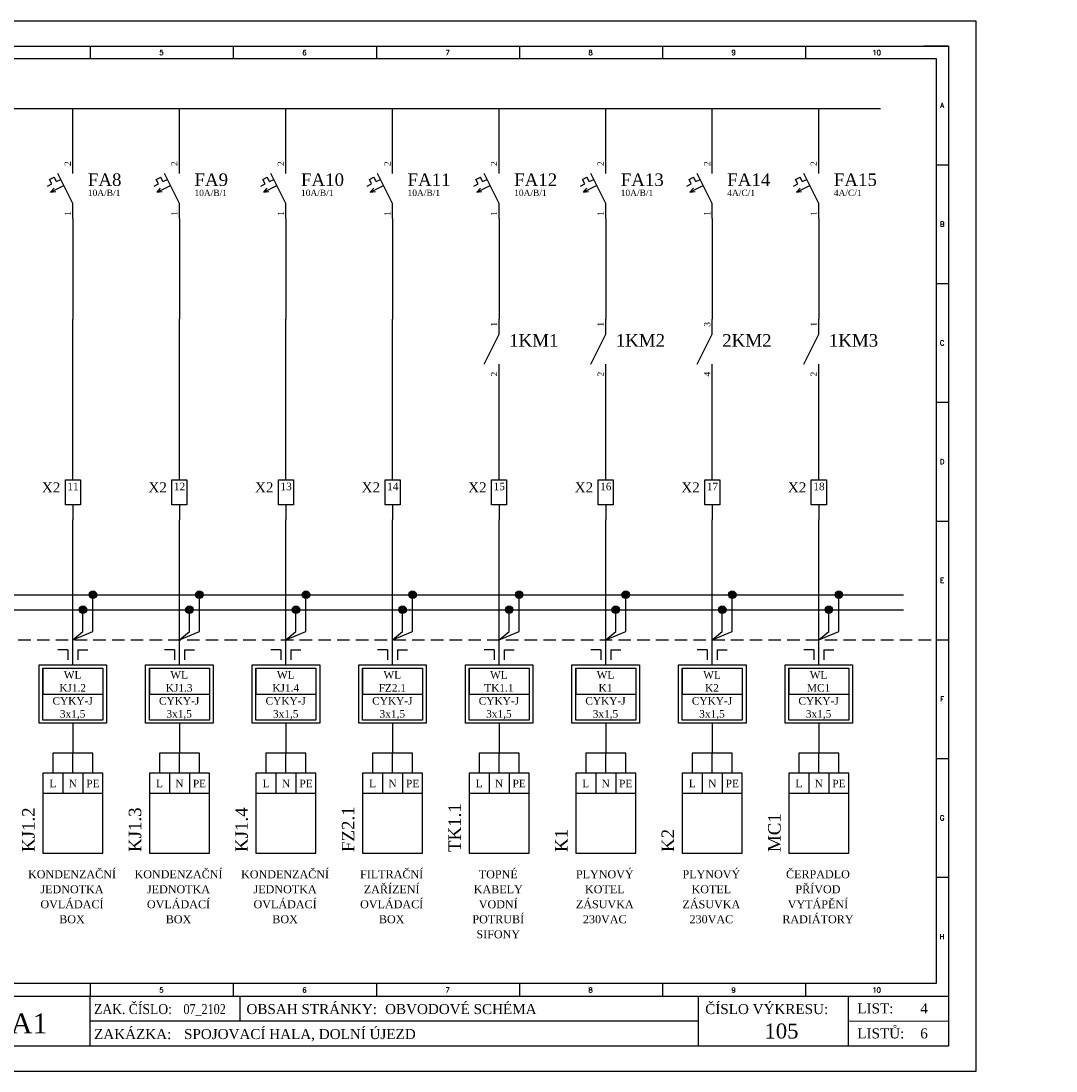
# Model space of a CAD drawing. Extents: x -1940 to 6437, y -1186 to -1165.
# Tile 7 of 10: x -1827 to -1806, y -1186 to -1165. Entities that reach past the tile are written whole.
import ezdxf
from ezdxf.enums import TextEntityAlignment as Align

# ---------------------------------------------------------------- set-up
doc = ezdxf.new("R2010")
doc.units = 0
doc.header["$MEASUREMENT"] = 0
doc.linetypes.add('ČÁRKOVANÁ', pattern=[0.75, 0.5, -0.25])
doc.linetypes.add('ČÁRKOVANÁ2', pattern=[0.375, 0.25, -0.125])
for name, color, linetype in [('Kabeláž (vodiče)', 7, 'CONTINUOUS'), ('Přístroje MaR', 1, 'CONTINUOUS'), ('Výkres', 4, 'CONTINUOUS'), ('Výzbroj', 1, 'CONTINUOUS')]:
    doc.layers.add(name, color=color, linetype=linetype)
doc.layers.add('Výkres netisk', color=7, linetype='CONTINUOUS', plot=False)
doc.styles.add('Romans', font='romans.shx')
doc.styles.get("Standard").update_dxf_attribs({"font": 'times.ttf'})

msp = doc.modelspace()

# ---------------------------------------------------------------- hatches: boundary and pattern name
at = {"layer": 'Kabeláž (vodiče)'}
for points in [[(-1825.635, -1176.387, 1), (-1825.785, -1176.387, 1)], [(-1823.505, -1176.387, 1), (-1823.655, -1176.387, 1)], [(-1821.374, -1176.387, 1), (-1821.524, -1176.387, 1)], [(-1819.243, -1176.387, 1), (-1819.393, -1176.387, 1)], [(-1817.112, -1176.387, 1), (-1817.262, -1176.387, 1)], [(-1814.981, -1176.387, 1), (-1815.131, -1176.387, 1)], [(-1812.851, -1176.387, 1), (-1813.001, -1176.387, 1)], [(-1810.72, -1176.387, 1), (-1810.87, -1176.387, 1)], [(-1825.835, -1176.687, 1), (-1825.985, -1176.687, 1)], [(-1823.705, -1176.687, 1), (-1823.855, -1176.687, 1)], [(-1821.574, -1176.687, 1), (-1821.724, -1176.687, 1)], [(-1819.443, -1176.687, 1), (-1819.593, -1176.687, 1)], [(-1817.312, -1176.687, 1), (-1817.462, -1176.687, 1)], [(-1815.181, -1176.687, 1), (-1815.331, -1176.687, 1)], [(-1813.051, -1176.687, 1), (-1813.201, -1176.687, 1)], [(-1810.92, -1176.687, 1), (-1811.07, -1176.687, 1)]]:
    msp.add_hatch(color=256, dxfattribs=at).paths.add_polyline_path(points)

# ---------------------------------------------------------------- linework, layer by layer
for p, q in [((-1836.452, -1166.662, 41.346), (-1809.962, -1166.662, 41.346)), ((-1826.11, -1167.662, 41.346), (-1826.11, -1166.662, 41.346)), ((-1823.98, -1167.662, 41.346), (-1823.98, -1166.662, 41.346)), ((-1821.849, -1167.662, 41.346), (-1821.849, -1166.662, 41.346)), ((-1819.718, -1167.662, 41.346), (-1819.718, -1166.662, 41.346)), ((-1817.587, -1167.662, 41.346), (-1817.587, -1166.662, 41.346)), ((-1815.456, -1167.662, 41.346), (-1815.456, -1166.662, 41.346)), ((-1813.326, -1167.662, 41.346), (-1813.326, -1166.662, 41.346)), ((-1811.195, -1167.662, 41.346), (-1811.195, -1166.662, 41.346)), ((-1826.11, -1168.862, 41.346), (-1826.11, -1170.876, 41.346)), ((-1823.98, -1168.862, 41.346), (-1823.98, -1170.876, 41.346)), ((-1821.849, -1168.862, 41.346), (-1821.849, -1170.876, 41.346)), ((-1819.718, -1168.862, 41.346), (-1819.718, -1170.876, 41.346)), ((-1817.587, -1168.862, 41.346), (-1817.587, -1170.876, 41.346)), ((-1815.456, -1168.862, 41.346), (-1815.456, -1170.876, 41.346)), ((-1813.326, -1168.862, 41.346), (-1813.326, -1170.876, 41.346)), ((-1811.195, -1168.862, 41.346), (-1811.195, -1170.876, 41.346)), ((-1826.11, -1174.087, 41.346), (-1826.11, -1170.876, 41.346)), ((-1823.98, -1174.087, 41.346), (-1823.98, -1170.876, 41.346)), ((-1821.849, -1174.087, 41.346), (-1821.849, -1170.876, 41.346)), ((-1819.718, -1174.087, 41.346), (-1819.718, -1170.876, 41.346)), ((-1817.587, -1174.087, 41.346), (-1817.587, -1172.076, 41.346)), ((-1815.456, -1174.087, 41.346), (-1815.456, -1172.076, 41.346)), ((-1813.326, -1174.087, 41.346), (-1813.326, -1172.076, 41.346)), ((-1811.195, -1174.087, 41.346), (-1811.195, -1172.076, 41.346)), ((-1826.11, -1174.587, 41.346), (-1826.11, -1174.887, 41.346)), ((-1823.98, -1174.587, 41.346), (-1823.98, -1174.887, 41.346)), ((-1821.849, -1174.587, 41.346), (-1821.849, -1174.887, 41.346)), ((-1819.718, -1174.587, 41.346), (-1819.718, -1174.887, 41.346)), ((-1817.587, -1174.587, 41.346), (-1817.587, -1174.887, 41.346)), ((-1815.456, -1174.587, 41.346), (-1815.456, -1174.887, 41.346)), ((-1813.326, -1174.587, 41.346), (-1813.326, -1174.887, 41.346)), ((-1811.195, -1174.587, 41.346), (-1811.195, -1174.887, 41.346)), ((-1826.11, -1177.787, 41.346), (-1826.11, -1174.887, 41.346)), ((-1823.98, -1177.787, 41.346), (-1823.98, -1174.887, 41.346)), ((-1821.849, -1177.787, 41.346), (-1821.849, -1174.887, 41.346)), ((-1819.718, -1177.787, 41.346), (-1819.718, -1174.887, 41.346)), ((-1817.587, -1177.787, 41.346), (-1817.587, -1174.887, 41.346)), ((-1815.456, -1177.787, 41.346), (-1815.456, -1174.887, 41.346)), ((-1813.326, -1177.787, 41.346), (-1813.326, -1174.887, 41.346)), ((-1811.195, -1177.787, 41.346), (-1811.195, -1174.887, 41.346)), ((-1836.502, -1176.387, 41.346), (-1809.502, -1176.387, 41.346)), ((-1825.71, -1177.119, 41.346), (-1825.71, -1176.387, 67.128)), ((-1823.58, -1177.119, 41.346), (-1823.58, -1176.387, 67.128)), ((-1821.449, -1177.119, 41.346), (-1821.449, -1176.387, 67.128)), ((-1819.318, -1177.119, 41.346), (-1819.318, -1176.387, 67.128)), ((-1817.187, -1177.119, 41.346), (-1817.187, -1176.387, 67.128)), ((-1815.056, -1177.119, 41.346), (-1815.056, -1176.387, 67.128)), ((-1812.926, -1177.119, 41.346), (-1812.926, -1176.387, 67.128)), ((-1810.795, -1177.119, 41.346), (-1810.795, -1176.387, 67.128)), ((-1836.502, -1176.687, 41.346), (-1809.502, -1176.687, 41.346)), ((-1825.91, -1177.119, 41.346), (-1825.91, -1176.687, 41.346)), ((-1823.78, -1177.119, 41.346), (-1823.78, -1176.687, 41.346)), ((-1821.649, -1177.119, 41.346), (-1821.649, -1176.687, 41.346)), ((-1819.518, -1177.119, 41.346), (-1819.518, -1176.687, 41.346)), ((-1817.387, -1177.119, 41.346), (-1817.387, -1176.687, 41.346)), ((-1815.256, -1177.119, 41.346), (-1815.256, -1176.687, 41.346)), ((-1813.126, -1177.119, 41.346), (-1813.126, -1176.687, 41.346)), ((-1810.995, -1177.119, 41.346), (-1810.995, -1176.687, 41.346)), ((-1826.11, -1177.287, 41.346), (-1825.91, -1177.119, 41.346)), ((-1826.11, -1177.287, 41.346), (-1825.71, -1177.119, 41.346)), ((-1823.98, -1177.287, 41.346), (-1823.78, -1177.119, 41.346)), ((-1823.98, -1177.287, 41.346), (-1823.58, -1177.119, 41.346)), ((-1821.849, -1177.287, 41.346), (-1821.649, -1177.119, 41.346)), ((-1821.849, -1177.287, 41.346), (-1821.449, -1177.119, 41.346)), ((-1819.718, -1177.287, 41.346), (-1819.518, -1177.119, 41.346)), ((-1819.718, -1177.287, 41.346), (-1819.318, -1177.119, 41.346)), ((-1817.587, -1177.287, 41.346), (-1817.387, -1177.119, 41.346)), ((-1817.587, -1177.287, 41.346), (-1817.187, -1177.119, 41.346)), ((-1815.456, -1177.287, 41.346), (-1815.256, -1177.119, 41.346)), ((-1815.456, -1177.287, 41.346), (-1815.056, -1177.119, 41.346)), ((-1813.326, -1177.287, 41.346), (-1813.126, -1177.119, 41.346)), ((-1813.326, -1177.287, 41.346), (-1812.926, -1177.119, 41.346)), ((-1811.195, -1177.287, 41.346), (-1810.995, -1177.119, 41.346)), ((-1811.195, -1177.287, 41.346), (-1810.795, -1177.119, 41.346)), ((-1826.21, -1177.486, 41.346), (-1826.41, -1177.486, 41.346)), ((-1826.21, -1177.486, 41.346), (-1826.21, -1177.686, 41.346)), ((-1826.01, -1177.486, 41.346), (-1826.01, -1177.686, 41.346)), ((-1826.01, -1177.486, 41.346), (-1825.81, -1177.486, 41.346)), ((-1824.08, -1177.486, 41.346), (-1824.28, -1177.486, 41.346)), ((-1824.08, -1177.486, 41.346), (-1824.08, -1177.686, 41.346)), ((-1823.88, -1177.486, 41.346), (-1823.88, -1177.686, 41.346)), ((-1823.88, -1177.486, 41.346), (-1823.68, -1177.486, 41.346)), ((-1821.949, -1177.486, 41.346), (-1822.149, -1177.486, 41.346)), ((-1821.949, -1177.486, 41.346), (-1821.949, -1177.686, 41.346)), ((-1821.749, -1177.486, 41.346), (-1821.749, -1177.686, 41.346)), ((-1821.749, -1177.486, 41.346), (-1821.549, -1177.486, 41.346)), ((-1819.818, -1177.486, 41.346), (-1820.018, -1177.486, 41.346)), ((-1819.818, -1177.486, 41.346), (-1819.818, -1177.686, 41.346)), ((-1819.618, -1177.486, 41.346), (-1819.618, -1177.686, 41.346)), ((-1819.618, -1177.486, 41.346), (-1819.418, -1177.486, 41.346)), ((-1817.687, -1177.486, 41.346), (-1817.887, -1177.486, 41.346)), ((-1817.687, -1177.486, 41.346), (-1817.687, -1177.686, 41.346)), ((-1817.487, -1177.486, 41.346), (-1817.487, -1177.686, 41.346)), ((-1817.487, -1177.486, 41.346), (-1817.287, -1177.486, 41.346)), ((-1815.556, -1177.486, 41.346), (-1815.756, -1177.486, 41.346)), ((-1815.556, -1177.486, 41.346), (-1815.556, -1177.686, 41.346)), ((-1815.356, -1177.486, 41.346), (-1815.356, -1177.686, 41.346)), ((-1815.356, -1177.486, 41.346), (-1815.156, -1177.486, 41.346)), ((-1813.426, -1177.486, 41.346), (-1813.626, -1177.486, 41.346)), ((-1813.426, -1177.486, 41.346), (-1813.426, -1177.686, 41.346)), ((-1813.226, -1177.486, 41.346), (-1813.226, -1177.686, 41.346)), ((-1813.226, -1177.486, 41.346), (-1813.026, -1177.486, 41.346)), ((-1811.295, -1177.486, 41.346), (-1811.495, -1177.486, 41.346)), ((-1811.295, -1177.486, 41.346), (-1811.295, -1177.686, 41.346)), ((-1811.095, -1177.486, 41.346), (-1811.095, -1177.686, 41.346)), ((-1811.095, -1177.486, 41.346), (-1810.895, -1177.486, 41.346)), ((-1826.71, -1177.852, 41.346), (-1826.71, -1178.372, 41.346)), ((-1824.58, -1177.852, 41.346), (-1824.58, -1178.372, 41.346)), ((-1822.449, -1177.852, 41.346), (-1822.449, -1178.372, 41.346)), ((-1820.318, -1177.852, 41.346), (-1820.318, -1178.372, 41.346)), ((-1818.187, -1177.852, 41.346), (-1818.187, -1178.372, 41.346)), ((-1816.056, -1177.852, 41.346), (-1816.056, -1178.372, 41.346)), ((-1813.926, -1177.852, 41.346), (-1813.926, -1178.372, 41.346)), ((-1811.795, -1177.852, 41.346), (-1811.795, -1178.372, 41.346)), ((-1826.71, -1178.372, 41.346), (-1825.51, -1178.372, 41.346)), ((-1824.58, -1178.372, 41.346), (-1823.38, -1178.372, 41.346)), ((-1822.449, -1178.372, 41.346), (-1821.249, -1178.372, 41.346)), ((-1820.318, -1178.372, 41.346), (-1819.118, -1178.372, 41.346)), ((-1818.187, -1178.372, 41.346), (-1816.987, -1178.372, 41.346)), ((-1816.056, -1178.372, 41.346), (-1814.856, -1178.372, 41.346)), ((-1813.926, -1178.372, 41.346), (-1812.726, -1178.372, 41.346)), ((-1811.795, -1178.372, 41.346), (-1810.595, -1178.372, 41.346)), ((-1826.11, -1178.957, 41.346), (-1826.11, -1179.557, 41.346)), ((-1823.98, -1178.957, 41.346), (-1823.98, -1179.557, 41.346)), ((-1821.849, -1178.957, 41.346), (-1821.849, -1179.557, 41.346)), ((-1819.718, -1178.957, 41.346), (-1819.718, -1179.557, 41.346)), ((-1817.587, -1178.957, 41.346), (-1817.587, -1179.557, 41.346)), ((-1815.456, -1178.957, 41.346), (-1815.456, -1179.557, 41.346)), ((-1813.326, -1178.957, 41.346), (-1813.326, -1179.557, 41.346)), ((-1811.195, -1178.957, 41.346), (-1811.195, -1179.557, 41.346)), ((-1825.71, -1179.557, 41.346), (-1826.51, -1179.557, 41.346)), ((-1826.51, -1179.557, 41.346), (-1826.51, -1179.957, 41.346)), ((-1826.11, -1179.957, 41.346), (-1826.11, -1179.557, 41.346)), ((-1825.71, -1179.957, 41.346), (-1825.71, -1179.557, 41.346)), ((-1823.58, -1179.557, 41.346), (-1824.38, -1179.557, 41.346)), ((-1824.38, -1179.557, 41.346), (-1824.38, -1179.957, 41.346)), ((-1823.98, -1179.957, 41.346), (-1823.98, -1179.557, 41.346)), ((-1823.58, -1179.957, 41.346), (-1823.58, -1179.557, 41.346)), ((-1821.449, -1179.557, 41.346), (-1822.249, -1179.557, 41.346)), ((-1822.249, -1179.557, 41.346), (-1822.249, -1179.957, 41.346)), ((-1821.849, -1179.957, 41.346), (-1821.849, -1179.557, 41.346)), ((-1821.449, -1179.957, 41.346), (-1821.449, -1179.557, 41.346)), ((-1819.318, -1179.557, 41.346), (-1820.118, -1179.557, 41.346)), ((-1820.118, -1179.557, 41.346), (-1820.118, -1179.957, 41.346)), ((-1819.718, -1179.957, 41.346), (-1819.718, -1179.557, 41.346)), ((-1819.318, -1179.957, 41.346), (-1819.318, -1179.557, 41.346)), ((-1817.187, -1179.557, 41.346), (-1817.987, -1179.557, 41.346)), ((-1817.987, -1179.557, 41.346), (-1817.987, -1179.957, 41.346)), ((-1817.587, -1179.957, 41.346), (-1817.587, -1179.557, 41.346)), ((-1817.187, -1179.957, 41.346), (-1817.187, -1179.557, 41.346)), ((-1815.056, -1179.557, 41.346), (-1815.856, -1179.557, 41.346)), ((-1815.856, -1179.557, 41.346), (-1815.856, -1179.957, 41.346)), ((-1815.456, -1179.957, 41.346), (-1815.456, -1179.557, 41.346)), ((-1815.056, -1179.957, 41.346), (-1815.056, -1179.557, 41.346)), ((-1812.926, -1179.557, 41.346), (-1813.726, -1179.557, 41.346)), ((-1813.726, -1179.557, 41.346), (-1813.726, -1179.957, 41.346)), ((-1813.326, -1179.957, 41.346), (-1813.326, -1179.557, 41.346)), ((-1812.926, -1179.957, 41.346), (-1812.926, -1179.557, 41.346)), ((-1810.795, -1179.557, 41.346), (-1811.595, -1179.557, 41.346)), ((-1811.595, -1179.557, 41.346), (-1811.595, -1179.957, 41.346)), ((-1811.195, -1179.957, 41.346), (-1811.195, -1179.557, 41.346)), ((-1810.795, -1179.957, 41.346), (-1810.795, -1179.557, 41.346))]:
    msp.add_line(p, q, dxfattribs=at)
at = {"layer": 'Kabeláž (vodiče)', "elevation": 41.346}
for points in [[(-1825.435, -1178.957), (-1826.785, -1178.957), (-1826.785, -1177.787), (-1825.435, -1177.787)], [(-1825.51, -1178.892), (-1826.71, -1178.892), (-1826.71, -1177.852), (-1825.51, -1177.852)], [(-1823.305, -1178.957), (-1824.655, -1178.957), (-1824.655, -1177.787), (-1823.305, -1177.787)], [(-1823.38, -1178.892), (-1824.58, -1178.892), (-1824.58, -1177.852), (-1823.38, -1177.852)], [(-1821.174, -1178.957), (-1822.524, -1178.957), (-1822.524, -1177.787), (-1821.174, -1177.787)], [(-1821.249, -1178.892), (-1822.449, -1178.892), (-1822.449, -1177.852), (-1821.249, -1177.852)], [(-1819.043, -1178.957), (-1820.393, -1178.957), (-1820.393, -1177.787), (-1819.043, -1177.787)], [(-1819.118, -1178.892), (-1820.318, -1178.892), (-1820.318, -1177.852), (-1819.118, -1177.852)], [(-1816.912, -1178.957), (-1818.262, -1178.957), (-1818.262, -1177.787), (-1816.912, -1177.787)], [(-1816.987, -1178.892), (-1818.187, -1178.892), (-1818.187, -1177.852), (-1816.987, -1177.852)], [(-1814.781, -1178.957), (-1816.131, -1178.957), (-1816.131, -1177.787), (-1814.781, -1177.787)], [(-1814.856, -1178.892), (-1816.056, -1178.892), (-1816.056, -1177.852), (-1814.856, -1177.852)], [(-1812.651, -1178.957), (-1814.001, -1178.957), (-1814.001, -1177.787), (-1812.651, -1177.787)], [(-1812.726, -1178.892), (-1813.926, -1178.892), (-1813.926, -1177.852), (-1812.726, -1177.852)], [(-1810.52, -1178.957), (-1811.87, -1178.957), (-1811.87, -1177.787), (-1810.52, -1177.787)], [(-1810.595, -1178.892), (-1811.795, -1178.892), (-1811.795, -1177.852), (-1810.595, -1177.852)]]:
    msp.add_lwpolyline(points, close=True, dxfattribs=at)
at = {"layer": 'Kabeláž (vodiče)'}
for centre in [(-1825.71, -1176.387, 67.128), (-1823.58, -1176.387, 67.128), (-1821.449, -1176.387, 67.128), (-1819.318, -1176.387, 67.128), (-1817.187, -1176.387, 67.128), (-1815.056, -1176.387, 67.128), (-1812.926, -1176.387, 67.128), (-1810.795, -1176.387, 67.128), (-1825.91, -1176.687, 41.346), (-1823.78, -1176.687, 41.346), (-1821.649, -1176.687, 41.346), (-1819.518, -1176.687, 41.346), (-1817.387, -1176.687, 41.346), (-1815.256, -1176.687, 41.346), (-1813.126, -1176.687, 41.346), (-1810.995, -1176.687, 41.346)]:
    msp.add_circle(centre, 0.075, dxfattribs=at)
at = {"layer": 'Přístroje MaR'}
for p, q in [((-1826.31, -1179.957, 41.346), (-1826.31, -1180.357, 41.346)), ((-1825.91, -1179.957, 41.346), (-1825.91, -1180.357, 41.346)), ((-1824.18, -1179.957, 41.346), (-1824.18, -1180.357, 41.346)), ((-1823.78, -1179.957, 41.346), (-1823.78, -1180.357, 41.346)), ((-1822.049, -1179.957, 41.346), (-1822.049, -1180.357, 41.346)), ((-1821.649, -1179.957, 41.346), (-1821.649, -1180.357, 41.346)), ((-1819.918, -1179.957, 41.346), (-1819.918, -1180.357, 41.346)), ((-1819.518, -1179.957, 41.346), (-1819.518, -1180.357, 41.346)), ((-1817.787, -1179.957, 41.346), (-1817.787, -1180.357, 41.346)), ((-1817.387, -1179.957, 41.346), (-1817.387, -1180.357, 41.346)), ((-1815.656, -1179.957, 41.346), (-1815.656, -1180.357, 41.346)), ((-1815.256, -1179.957, 41.346), (-1815.256, -1180.357, 41.346)), ((-1813.526, -1179.957, 41.346), (-1813.526, -1180.357, 41.346)), ((-1813.126, -1179.957, 41.346), (-1813.126, -1180.357, 41.346)), ((-1811.395, -1179.957, 41.346), (-1811.395, -1180.357, 41.346)), ((-1810.995, -1179.957, 41.346), (-1810.995, -1180.357, 41.346)), ((-1826.71, -1180.357, 41.346), (-1825.51, -1180.357, 41.346)), ((-1826.71, -1180.357, 41.346), (-1826.31, -1180.357, 41.346)), ((-1824.58, -1180.357, 41.346), (-1823.38, -1180.357, 41.346)), ((-1824.58, -1180.357, 41.346), (-1824.18, -1180.357, 41.346)), ((-1822.449, -1180.357, 41.346), (-1821.249, -1180.357, 41.346)), ((-1822.449, -1180.357, 41.346), (-1822.049, -1180.357, 41.346)), ((-1820.318, -1180.357, 41.346), (-1819.118, -1180.357, 41.346)), ((-1820.318, -1180.357, 41.346), (-1819.918, -1180.357, 41.346)), ((-1818.187, -1180.357, 41.346), (-1816.987, -1180.357, 41.346)), ((-1818.187, -1180.357, 41.346), (-1817.787, -1180.357, 41.346)), ((-1816.056, -1180.357, 41.346), (-1814.856, -1180.357, 41.346)), ((-1816.056, -1180.357, 41.346), (-1815.656, -1180.357, 41.346)), ((-1813.926, -1180.357, 41.346), (-1812.726, -1180.357, 41.346)), ((-1813.926, -1180.357, 41.346), (-1813.526, -1180.357, 41.346)), ((-1811.795, -1180.357, 41.346), (-1810.595, -1180.357, 41.346)), ((-1811.795, -1180.357, 41.346), (-1811.395, -1180.357, 41.346))]:
    msp.add_line(p, q, dxfattribs=at)
at = {"layer": 'Přístroje MaR', "elevation": 41.346}
for points in [[(-1826.71, -1181.557), (-1825.51, -1181.557), (-1825.51, -1179.957), (-1826.71, -1179.957)], [(-1824.58, -1181.557), (-1823.38, -1181.557), (-1823.38, -1179.957), (-1824.58, -1179.957)], [(-1822.449, -1181.557), (-1821.249, -1181.557), (-1821.249, -1179.957), (-1822.449, -1179.957)], [(-1820.318, -1181.557), (-1819.118, -1181.557), (-1819.118, -1179.957), (-1820.318, -1179.957)], [(-1818.187, -1181.557), (-1816.987, -1181.557), (-1816.987, -1179.957), (-1818.187, -1179.957)], [(-1816.056, -1181.557), (-1814.856, -1181.557), (-1814.856, -1179.957), (-1816.056, -1179.957)], [(-1813.926, -1181.557), (-1812.726, -1181.557), (-1812.726, -1179.957), (-1813.926, -1179.957)], [(-1811.795, -1181.557), (-1810.595, -1181.557), (-1810.595, -1179.957), (-1811.795, -1179.957)]]:
    msp.add_lwpolyline(points, close=True, dxfattribs=at)
at = {"layer": 'Výkres'}
for p, q in [((-1825.762, -1165.412, 41.346), (-1825.762, -1165.662, 41.346)), ((-1822.902, -1165.412, 41.346), (-1822.902, -1165.662, 41.346)), ((-1820.042, -1165.412, 41.346), (-1820.042, -1165.662, 41.346)), ((-1817.182, -1165.412, 41.346), (-1817.182, -1165.662, 41.346)), ((-1814.322, -1165.412, 41.346), (-1814.322, -1165.662, 41.346)), ((-1811.462, -1165.412, 41.346), (-1811.462, -1165.662, 41.346)), ((-1808.602, -1165.412, 41.346), (-1809.102, -1165.412, 41.346)), ((-1836.952, -1165.662, 41.346), (-1808.852, -1165.662, 41.346)), ((-1808.852, -1165.662, 41.346), (-1808.852, -1184.162, 41.346)), ((-1808.852, -1167.787, 41.346), (-1808.602, -1167.787, 41.346)), ((-1808.852, -1170.162, 41.346), (-1808.602, -1170.162, 41.346)), ((-1808.852, -1172.537, 41.346), (-1808.602, -1172.537, 41.346)), ((-1808.852, -1174.912, 41.346), (-1808.602, -1174.912, 41.346)), ((-1808.852, -1177.287, 41.346), (-1808.602, -1177.287, 41.346)), ((-1808.852, -1179.662, 41.346), (-1808.602, -1179.662, 41.346)), ((-1808.852, -1179.662, 41.346), (-1808.602, -1179.662, 41.346)), ((-1808.852, -1182.037, 41.346), (-1808.602, -1182.037, 41.346)), ((-1808.852, -1184.162, 41.346), (-1836.952, -1184.162, 41.346)), ((-1825.762, -1184.162, 41.346), (-1825.762, -1184.412, 41.346)), ((-1822.902, -1184.162, 41.346), (-1822.902, -1184.412, 41.346)), ((-1820.042, -1184.162, 41.346), (-1820.042, -1184.412, 41.346)), ((-1817.182, -1184.162, 41.346), (-1817.182, -1184.412, 41.346)), ((-1814.322, -1184.162, 41.346), (-1814.322, -1184.412, 41.346)), ((-1811.462, -1184.162, 41.346), (-1811.462, -1184.412, 41.346)), ((-1837.202, -1184.412, 41.346), (-1808.602, -1184.412, 41.346)), ((-1825.762, -1185.412, 41.346), (-1825.762, -1184.412, 41.346)), ((-1822.762, -1184.912, 41.346), (-1822.762, -1184.412, 41.346)), ((-1813.602, -1185.412, 41.346), (-1813.602, -1184.412, 41.346)), ((-1810.602, -1185.412, 41.346), (-1810.602, -1184.412, 41.346)), ((-1813.602, -1184.912, 41.346), (-1825.762, -1184.912, 41.346)), ((-1810.602, -1184.912, 41.346), (-1808.602, -1184.91, 41.346))]:
    msp.add_line(p, q, dxfattribs=at)
at = {"layer": 'Výkres', "color": 6, "linetype": 'ČÁRKOVANÁ2'}
msp.add_line((-1836.952, -1177.287, 41.346), (-1808.852, -1177.287, 41.346), dxfattribs=at)
at = {"layer": 'Výkres', "elevation": 41.346}
msp.add_lwpolyline([(-1808.602, -1185.412), (-1837.202, -1185.412), (-1837.202, -1165.412), (-1808.602, -1165.412), (-1808.602, -1185.412)], close=True, dxfattribs=at)
at = {"layer": 'Výkres netisk', "color": 7, "elevation": 41.346}
msp.add_lwpolyline([(-1837.752, -1185.912), (-1808.052, -1185.912), (-1808.052, -1164.912), (-1837.752, -1164.912)], close=True, dxfattribs=at)
at = {"layer": 'Výzbroj'}
for p, q in [((-1826.11, -1167.962, 41.346), (-1826.11, -1167.662, 41.346)), ((-1823.98, -1167.962, 41.346), (-1823.98, -1167.662, 41.346)), ((-1821.849, -1167.962, 41.346), (-1821.849, -1167.662, 41.346)), ((-1819.718, -1167.962, 41.346), (-1819.718, -1167.662, 41.346)), ((-1817.587, -1167.962, 41.346), (-1817.587, -1167.662, 41.346)), ((-1815.456, -1167.962, 41.346), (-1815.456, -1167.662, 41.346)), ((-1813.326, -1167.962, 41.346), (-1813.326, -1167.662, 41.346)), ((-1811.195, -1167.962, 41.346), (-1811.195, -1167.662, 41.346)), ((-1826.11, -1168.562, 41.346), (-1826.41, -1167.962, 41.346)), ((-1823.98, -1168.562, 41.346), (-1824.28, -1167.962, 41.346)), ((-1821.849, -1168.562, 41.346), (-1822.149, -1167.962, 41.346)), ((-1819.718, -1168.562, 41.346), (-1820.018, -1167.962, 41.346)), ((-1817.587, -1168.562, 41.346), (-1817.887, -1167.962, 41.346)), ((-1815.456, -1168.562, 41.346), (-1815.756, -1167.962, 41.346)), ((-1813.326, -1168.562, 41.346), (-1813.626, -1167.962, 41.346)), ((-1811.195, -1168.562, 41.346), (-1811.495, -1167.962, 41.346)), ((-1826.615, -1168.213, 41.346), (-1826.53, -1168.17, 41.346)), ((-1826.575, -1168.081, 41.346), (-1826.485, -1168.036, 41.346)), ((-1826.53, -1168.17, 41.346), (-1826.575, -1168.081, 41.346)), ((-1826.556, -1168.332, 41.346), (-1826.292, -1168.199, 41.346)), ((-1826.556, -1168.332, 41.346), (-1826.292, -1168.199, 41.346)), ((-1826.44, -1168.125, 41.346), (-1826.485, -1168.036, 41.346)), ((-1826.44, -1168.125, 41.346), (-1826.351, -1168.081, 41.346)), ((-1824.485, -1168.213, 41.346), (-1824.399, -1168.17, 41.346)), ((-1824.444, -1168.081, 41.346), (-1824.354, -1168.036, 41.346)), ((-1824.399, -1168.17, 41.346), (-1824.444, -1168.081, 41.346)), ((-1824.425, -1168.332, 41.346), (-1824.161, -1168.199, 41.346)), ((-1824.425, -1168.332, 41.346), (-1824.161, -1168.199, 41.346)), ((-1824.31, -1168.125, 41.346), (-1824.354, -1168.036, 41.346)), ((-1824.31, -1168.125, 41.346), (-1824.22, -1168.081, 41.346)), ((-1822.354, -1168.213, 41.346), (-1822.268, -1168.17, 41.346)), ((-1822.313, -1168.081, 41.346), (-1822.224, -1168.036, 41.346)), ((-1822.268, -1168.17, 41.346), (-1822.313, -1168.081, 41.346)), ((-1822.294, -1168.332, 41.346), (-1822.03, -1168.199, 41.346)), ((-1822.294, -1168.332, 41.346), (-1822.03, -1168.199, 41.346)), ((-1822.179, -1168.125, 41.346), (-1822.224, -1168.036, 41.346)), ((-1822.179, -1168.125, 41.346), (-1822.089, -1168.081, 41.346)), ((-1820.223, -1168.213, 41.346), (-1820.137, -1168.17, 41.346)), ((-1820.182, -1168.081, 41.346), (-1820.093, -1168.036, 41.346)), ((-1820.137, -1168.17, 41.346), (-1820.182, -1168.081, 41.346)), ((-1820.164, -1168.332, 41.346), (-1819.899, -1168.199, 41.346)), ((-1820.164, -1168.332, 41.346), (-1819.899, -1168.199, 41.346)), ((-1820.048, -1168.125, 41.346), (-1820.093, -1168.036, 41.346)), ((-1820.048, -1168.125, 41.346), (-1819.959, -1168.081, 41.346)), ((-1818.092, -1168.213, 41.346), (-1818.007, -1168.17, 41.346)), ((-1818.051, -1168.081, 41.346), (-1817.962, -1168.036, 41.346)), ((-1818.007, -1168.17, 41.346), (-1818.051, -1168.081, 41.346)), ((-1818.033, -1168.332, 41.346), (-1817.768, -1168.199, 41.346)), ((-1818.033, -1168.332, 41.346), (-1817.768, -1168.199, 41.346)), ((-1817.917, -1168.125, 41.346), (-1817.962, -1168.036, 41.346)), ((-1817.917, -1168.125, 41.346), (-1817.828, -1168.081, 41.346)), ((-1815.961, -1168.213, 41.346), (-1815.876, -1168.17, 41.346)), ((-1815.921, -1168.081, 41.346), (-1815.831, -1168.036, 41.346)), ((-1815.876, -1168.17, 41.346), (-1815.921, -1168.081, 41.346)), ((-1815.902, -1168.332, 41.346), (-1815.638, -1168.199, 41.346)), ((-1815.902, -1168.332, 41.346), (-1815.638, -1168.199, 41.346)), ((-1815.786, -1168.125, 41.346), (-1815.831, -1168.036, 41.346)), ((-1815.786, -1168.125, 41.346), (-1815.697, -1168.081, 41.346)), ((-1813.831, -1168.213, 41.346), (-1813.745, -1168.17, 41.346)), ((-1813.79, -1168.081, 41.346), (-1813.7, -1168.036, 41.346)), ((-1813.745, -1168.17, 41.346), (-1813.79, -1168.081, 41.346)), ((-1813.771, -1168.332, 41.346), (-1813.507, -1168.199, 41.346)), ((-1813.771, -1168.332, 41.346), (-1813.507, -1168.199, 41.346)), ((-1813.656, -1168.125, 41.346), (-1813.7, -1168.036, 41.346)), ((-1813.656, -1168.125, 41.346), (-1813.566, -1168.081, 41.346)), ((-1811.7, -1168.213, 41.346), (-1811.614, -1168.17, 41.346)), ((-1811.659, -1168.081, 41.346), (-1811.57, -1168.036, 41.346)), ((-1811.614, -1168.17, 41.346), (-1811.659, -1168.081, 41.346)), ((-1811.641, -1168.332, 41.346), (-1811.376, -1168.199, 41.346)), ((-1811.641, -1168.332, 41.346), (-1811.376, -1168.199, 41.346)), ((-1811.525, -1168.125, 41.346), (-1811.57, -1168.036, 41.346)), ((-1811.525, -1168.125, 41.346), (-1811.435, -1168.081, 41.346)), ((-1826.11, -1168.862, 41.346), (-1826.11, -1168.562, 41.346)), ((-1823.98, -1168.862, 41.346), (-1823.98, -1168.562, 41.346)), ((-1821.849, -1168.862, 41.346), (-1821.849, -1168.562, 41.346)), ((-1819.718, -1168.862, 41.346), (-1819.718, -1168.562, 41.346)), ((-1817.587, -1168.862, 41.346), (-1817.587, -1168.562, 41.346)), ((-1815.456, -1168.862, 41.346), (-1815.456, -1168.562, 41.346)), ((-1813.326, -1168.862, 41.346), (-1813.326, -1168.562, 41.346)), ((-1811.195, -1168.862, 41.346), (-1811.195, -1168.562, 41.346)), ((-1817.587, -1171.176, 41.346), (-1817.587, -1170.876, 41.346)), ((-1815.456, -1171.176, 41.346), (-1815.456, -1170.876, 41.346)), ((-1813.326, -1171.176, 41.346), (-1813.326, -1170.876, 41.346)), ((-1811.195, -1171.176, 41.346), (-1811.195, -1170.876, 41.346)), ((-1817.887, -1171.776, 41.346), (-1817.587, -1171.176, 41.346)), ((-1815.756, -1171.776, 41.346), (-1815.456, -1171.176, 41.346)), ((-1813.626, -1171.776, 41.346), (-1813.326, -1171.176, 41.346)), ((-1811.495, -1171.776, 41.346), (-1811.195, -1171.176, 41.346)), ((-1817.587, -1172.076, 41.346), (-1817.587, -1171.776, 41.346)), ((-1815.456, -1172.076, 41.346), (-1815.456, -1171.776, 41.346)), ((-1813.326, -1172.076, 41.346), (-1813.326, -1171.776, 41.346)), ((-1811.195, -1172.076, 41.346), (-1811.195, -1171.776, 41.346)), ((-1825.96, -1174.087, 41.346), (-1825.96, -1174.587, 41.346)), ((-1823.83, -1174.087, 41.346), (-1823.83, -1174.587, 41.346)), ((-1821.699, -1174.087, 41.346), (-1821.699, -1174.587, 41.346)), ((-1819.568, -1174.087, 41.346), (-1819.568, -1174.587, 41.346)), ((-1817.437, -1174.087, 41.346), (-1817.437, -1174.587, 41.346)), ((-1817.437, -1174.087, 41.346), (-1817.437, -1174.587, 41.346)), ((-1815.306, -1174.087, 41.346), (-1815.306, -1174.587, 41.346)), ((-1813.176, -1174.087, 41.346), (-1813.176, -1174.587, 41.346)), ((-1811.045, -1174.087, 41.346), (-1811.045, -1174.587, 41.346))]:
    msp.add_line(p, q, dxfattribs=at)
at = {"layer": 'Výzbroj', "linetype": 'ČÁRKOVANÁ'}
for p, q in [((-1826.556, -1168.332, 41.346), (-1826.486, -1168.257, 41.346)), ((-1826.556, -1168.332, 41.346), (-1826.454, -1168.32, 41.346)), ((-1824.425, -1168.332, 41.346), (-1824.355, -1168.257, 41.346)), ((-1824.425, -1168.332, 41.346), (-1824.324, -1168.32, 41.346)), ((-1822.294, -1168.332, 41.346), (-1822.224, -1168.257, 41.346)), ((-1822.294, -1168.332, 41.346), (-1822.193, -1168.32, 41.346)), ((-1820.164, -1168.332, 41.346), (-1820.093, -1168.257, 41.346)), ((-1820.164, -1168.332, 41.346), (-1820.062, -1168.32, 41.346)), ((-1818.033, -1168.332, 41.346), (-1817.962, -1168.257, 41.346)), ((-1818.033, -1168.332, 41.346), (-1817.931, -1168.32, 41.346)), ((-1815.902, -1168.332, 41.346), (-1815.832, -1168.257, 41.346)), ((-1815.902, -1168.332, 41.346), (-1815.8, -1168.32, 41.346)), ((-1813.771, -1168.332, 41.346), (-1813.701, -1168.257, 41.346)), ((-1813.771, -1168.332, 41.346), (-1813.67, -1168.32, 41.346)), ((-1811.641, -1168.332, 41.346), (-1811.57, -1168.257, 41.346)), ((-1811.641, -1168.332, 41.346), (-1811.539, -1168.32, 41.346))]:
    msp.add_line(p, q, dxfattribs=at)
at = {"layer": 'Výzbroj', "elevation": 41.346}
for points in [[(-1825.96, -1174.587), (-1826.26, -1174.587), (-1826.26, -1174.087), (-1825.96, -1174.087)], [(-1823.83, -1174.587), (-1824.13, -1174.587), (-1824.13, -1174.087), (-1823.83, -1174.087)], [(-1821.699, -1174.587), (-1821.999, -1174.587), (-1821.999, -1174.087), (-1821.699, -1174.087)], [(-1819.568, -1174.587), (-1819.868, -1174.587), (-1819.868, -1174.087), (-1819.568, -1174.087)], [(-1817.437, -1174.587), (-1817.737, -1174.587), (-1817.737, -1174.087), (-1817.437, -1174.087)], [(-1817.437, -1174.587), (-1817.737, -1174.587), (-1817.737, -1174.087), (-1817.437, -1174.087)], [(-1815.306, -1174.587), (-1815.606, -1174.587), (-1815.606, -1174.087), (-1815.306, -1174.087)], [(-1813.176, -1174.587), (-1813.476, -1174.587), (-1813.476, -1174.087), (-1813.176, -1174.087)], [(-1811.045, -1174.587), (-1811.345, -1174.587), (-1811.345, -1174.087), (-1811.045, -1174.087)]]:
    msp.add_lwpolyline(points, close=True, dxfattribs=at)

# ---------------------------------------------------------------- texts
at = {"layer": 'Kabeláž (vodiče)', "color": 7, "ltscale": 0.4}
for s, p in [('WL', (-1826.115, -1178.064, 41.646)), ('WL', (-1823.985, -1178.064, 41.646)), ('WL', (-1821.854, -1178.064, 41.646)), ('WL', (-1819.723, -1178.064, 41.646)), ('WL', (-1817.592, -1178.064, 41.646)), ('WL', (-1815.461, -1178.064, 41.646)), ('WL', (-1813.331, -1178.064, 41.646)), ('WL', (-1811.2, -1178.064, 41.646)), ('KJ1.2', (-1826.115, -1178.324, 41.646)), ('KJ1.3', (-1823.985, -1178.324, 41.646)), ('KJ1.4', (-1821.854, -1178.324, 41.646)), ('FZ2.1', (-1819.723, -1178.324, 41.646)), ('TK1.1', (-1817.592, -1178.324, 41.646)), ('K1', (-1815.461, -1178.324, 41.646)), ('K2', (-1813.331, -1178.324, 41.646)), ('MC1', (-1811.2, -1178.324, 41.646)), ('CYKY-J', (-1826.115, -1178.584, 41.646)), ('CYKY-J', (-1823.985, -1178.584, 41.646)), ('CYKY-J', (-1821.854, -1178.584, 41.646)), ('CYKY-J', (-1819.723, -1178.584, 41.646)), ('CYKY-J', (-1817.592, -1178.584, 41.646)), ('CYKY-J', (-1815.461, -1178.584, 41.646)), ('CYKY-J', (-1813.331, -1178.584, 41.646)), ('CYKY-J', (-1811.2, -1178.584, 41.646)), ('3x1,5', (-1826.115, -1178.844, 41.646)), ('3x1,5', (-1823.985, -1178.844, 41.646)), ('3x1,5', (-1821.854, -1178.844, 41.646)), ('3x1,5', (-1819.723, -1178.844, 41.646)), ('3x1,5', (-1817.592, -1178.844, 41.646)), ('3x1,5', (-1815.461, -1178.844, 41.646)), ('3x1,5', (-1813.331, -1178.844, 41.646)), ('3x1,5', (-1811.2, -1178.844, 41.646))]:
    msp.add_text(s, height=0.15, dxfattribs=at).set_placement(p, align=Align.CENTER)
at = {"layer": 'Přístroje MaR', "color": 7, "ltscale": 0.3}
for s, height, p in [('L', 0.15, (-1826.51, -1180.237, 43.283)), ('N', 0.15, (-1826.11, -1180.237, 43.283)), ('PE', 0.15, (-1825.71, -1180.237, 43.283)), ('L', 0.15, (-1824.379, -1180.237, 43.283)), ('N', 0.15, (-1823.979, -1180.237, 43.283)), ('PE', 0.15, (-1823.579, -1180.237, 43.283)), ('L', 0.15, (-1822.248, -1180.237, 43.283)), ('N', 0.15, (-1821.848, -1180.237, 43.283)), ('PE', 0.15, (-1821.448, -1180.237, 43.283)), ('L', 0.15, (-1820.117, -1180.237, 43.283)), ('N', 0.15, (-1819.717, -1180.237, 43.283)), ('PE', 0.15, (-1819.317, -1180.237, 43.283)), ('L', 0.15, (-1817.987, -1180.237, 43.283)), ('N', 0.15, (-1817.587, -1180.237, 43.283)), ('PE', 0.15, (-1817.187, -1180.237, 43.283)), ('L', 0.15, (-1815.856, -1180.237, 43.283)), ('N', 0.15, (-1815.456, -1180.237, 43.283)), ('PE', 0.15, (-1815.056, -1180.237, 43.283)), ('L', 0.15, (-1813.725, -1180.237, 43.283)), ('N', 0.15, (-1813.325, -1180.237, 43.283)), ('PE', 0.15, (-1812.925, -1180.237, 43.283)), ('L', 0.15, (-1811.594, -1180.237, 43.283)), ('N', 0.15, (-1811.194, -1180.237, 43.283)), ('PE', 0.15, (-1810.794, -1180.237, 43.283)), ('KONDENZAČNÍ', 0.16, (-1826.128, -1182.057, 40.254)), ('KONDENZAČNÍ', 0.16, (-1823.998, -1182.057, 40.254)), ('KONDENZAČNÍ', 0.16, (-1821.867, -1182.057, 40.254)), ('FILTRAČNÍ', 0.16, (-1819.736, -1182.057, 40.254)), ('TOPNÉ', 0.16, (-1817.605, -1182.057, 40.254)), ('PLYNOVÝ', 0.16, (-1815.475, -1182.057, 40.254)), ('PLYNOVÝ', 0.16, (-1813.344, -1182.057, 40.254)), ('ČERPADLO', 0.16, (-1811.213, -1182.057, 40.254)), ('JEDNOTKA', 0.16, (-1826.128, -1182.357, 40.254)), ('JEDNOTKA', 0.16, (-1823.998, -1182.357, 40.254)), ('JEDNOTKA', 0.16, (-1821.867, -1182.357, 40.254)), ('ZAŘÍZENÍ', 0.16, (-1819.736, -1182.357, 40.254)), ('KABELY', 0.16, (-1817.605, -1182.357, 40.254)), ('KOTEL', 0.16, (-1815.475, -1182.357, 40.254)), ('KOTEL', 0.16, (-1813.344, -1182.357, 40.254)), ('PŘÍVOD', 0.16, (-1811.213, -1182.357, 40.254)), ('OVLÁDACÍ', 0.16, (-1826.128, -1182.657, 40.254)), ('OVLÁDACÍ', 0.16, (-1823.998, -1182.657, 40.254)), ('OVLÁDACÍ', 0.16, (-1821.867, -1182.657, 40.254)), ('OVLÁDACÍ', 0.16, (-1819.736, -1182.657, 40.254)), ('VODNÍ', 0.16, (-1817.605, -1182.657, 40.254)), ('ZÁSUVKA', 0.16, (-1815.475, -1182.657, 40.254)), ('ZÁSUVKA', 0.16, (-1813.344, -1182.657, 40.254)), ('VYTÁPĚNÍ', 0.16, (-1811.213, -1182.657, 40.254)), ('BOX', 0.16, (-1826.128, -1182.957, 40.254)), ('BOX', 0.16, (-1823.998, -1182.957, 40.254)), ('BOX', 0.16, (-1821.867, -1182.957, 40.254)), ('BOX', 0.16, (-1819.736, -1182.957, 40.254)), ('POTRUBÍ', 0.16, (-1817.605, -1182.957, 40.254)), ('230VAC', 0.16, (-1815.475, -1182.957, 40.254)), ('230VAC', 0.16, (-1813.344, -1182.957, 40.254)), ('RADIÁTORY', 0.16, (-1811.213, -1182.957, 40.254)), ('SIFONY', 0.16, (-1817.605, -1183.257, 40.254))]:
    msp.add_text(s, height=height, dxfattribs=at).set_placement(p, align=Align.CENTER)
for s, p in [('KJ1.2', (-1826.874, -1181.532, 40.254)), ('KJ1.3', (-1824.744, -1181.532, 40.254)), ('KJ1.4', (-1822.613, -1181.532, 40.254)), ('FZ2.1', (-1820.482, -1181.532, 40.254)), ('TK1.1', (-1818.351, -1181.532, 40.254)), ('MC1', (-1811.959, -1181.532, 40.254)), ('K1', (-1816.22, -1181.532, 40.254)), ('K2', (-1814.09, -1181.532, 40.254))]:
    msp.add_text(s, height=0.25, rotation=90, dxfattribs=at).set_placement(p)
at = {"layer": 'Výkres', "style": 'Romans'}
for s, p in [('5', (-1824.339, -1165.593, 41.346)), ('6', (-1821.479, -1165.593, 41.346)), ('7', (-1818.619, -1165.593, 41.346)), ('8', (-1815.759, -1165.593, 41.346)), ('9', (-1812.899, -1165.593, 41.346)), ('10', (-1810.039, -1165.593, 41.346)), ('A', (-1808.729, -1166.65, 41.346)), ('B', (-1808.729, -1169.025, 41.346)), ('C', (-1808.729, -1171.4, 41.346)), ('D', (-1808.729, -1173.775, 41.346)), ('E', (-1808.729, -1176.15, 41.346)), ('F', (-1808.729, -1178.525, 41.346)), ('G', (-1808.729, -1180.9, 41.346)), ('H', (-1808.729, -1183.275, 41.346)), ('5', (-1824.339, -1184.343, 41.346)), ('6', (-1821.479, -1184.343, 41.346)), ('7', (-1818.619, -1184.343, 41.346)), ('8', (-1815.759, -1184.343, 41.346)), ('9', (-1812.899, -1184.343, 41.346)), ('10', (-1810.039, -1184.343, 41.346))]:
    msp.add_text(s, height=0.1, dxfattribs=at).set_placement(p, align=Align.CENTER)
at = {"layer": 'Výkres'}
for s, width, p in [('ZAK. ČÍSLO:', 0.9, (-1825.686, -1184.773, 41.346)), ('07_2102', 0.8, (-1823.899, -1184.773, 41.346))]:
    msp.add_text(s, height=0.2, dxfattribs=dict(at, width=width)).set_placement(p)
for s, p in [('OBSAH STRÁNKY: ', (-1822.639, -1184.773, 41.346)), ('OBVODOVÉ SCHÉMA', (-1819.868, -1184.773, 41.346)), ('ČÍSLO VÝKRESU:', (-1813.467, -1184.773, 41.346)), ('LIST:', (-1810.426, -1184.76, 41.346)), ('ZAKÁZKA:', (-1825.686, -1185.273, 41.346)), ('SPOJOVACÍ HALA, DOLNÍ ÚJEZD', (-1823.887, -1185.273, 41.346)), ('LISTŮ:', (-1810.426, -1185.26, 41.346))]:
    msp.add_text(s, height=0.2, dxfattribs=at).set_placement(p)
for s, height, p in [('4', 0.2, (-1809.092, -1184.76, 41.346)), ('RA1', 0.4, (-1827.186, -1185.161, 41.346)), ('105', 0.3, (-1811.942, -1185.262, 41.346)), ('6', 0.2, (-1809.092, -1185.26, 41.346))]:
    msp.add_text(s, height=height, dxfattribs=at).set_placement(p, align=Align.CENTER)
at = {"layer": 'Výzbroj', "color": 8, "ltscale": 0.3}
for s, p in [('2', (-1826.15, -1167.812, 40.254)), ('2', (-1824.019, -1167.812, 40.254)), ('2', (-1821.889, -1167.812, 40.254)), ('2', (-1819.758, -1167.812, 40.254)), ('2', (-1817.627, -1167.812, 40.254)), ('2', (-1815.496, -1167.812, 40.254)), ('2', (-1813.366, -1167.812, 40.254)), ('2', (-1811.235, -1167.812, 40.254)), ('1', (-1817.627, -1171.026, 40.254)), ('1', (-1815.496, -1171.026, 40.254)), ('3', (-1813.366, -1171.026, 40.254)), ('1', (-1811.235, -1171.026, 40.254))]:
    msp.add_text(s, height=0.125, rotation=90, dxfattribs=at).set_placement(p)
at = {"layer": 'Výzbroj', "color": 7, "ltscale": 0.3}
for s, height, p in [('FA8', 0.25, (-1825.81, -1168.211, 40.254)), ('FA9', 0.25, (-1823.679, -1168.211, 40.254)), ('FA10', 0.25, (-1821.549, -1168.211, 40.254)), ('FA11', 0.25, (-1819.418, -1168.211, 40.254)), ('FA12', 0.25, (-1817.287, -1168.211, 40.254)), ('FA13', 0.25, (-1815.156, -1168.211, 40.254)), ('FA14', 0.25, (-1813.026, -1168.211, 40.254)), ('FA15', 0.25, (-1810.895, -1168.211, 40.254)), ('10A/B/1', 0.125, (-1825.81, -1168.411, 40.254)), ('10A/B/1', 0.125, (-1823.679, -1168.411, 40.254)), ('10A/B/1', 0.125, (-1821.549, -1168.411, 40.254)), ('10A/B/1', 0.125, (-1819.418, -1168.411, 40.254)), ('10A/B/1', 0.125, (-1817.287, -1168.411, 40.254)), ('10A/B/1', 0.125, (-1815.156, -1168.411, 40.254)), ('4A/C/1', 0.125, (-1813.026, -1168.411, 40.254)), ('4A/C/1', 0.125, (-1810.895, -1168.411, 40.254)), ('1KM1', 0.25, (-1817.387, -1171.425, 40.254)), ('1KM2', 0.25, (-1815.256, -1171.425, 40.254)), ('2KM2', 0.25, (-1813.126, -1171.425, 40.254)), ('1KM3', 0.25, (-1810.995, -1171.425, 40.254))]:
    msp.add_text(s, height=height, dxfattribs=at).set_placement(p)
at = {"layer": 'Výzbroj', "color": 8, "ltscale": 0.3}
for s, p in [('1', (-1826.15, -1168.713, 40.254)), ('1', (-1824.019, -1168.713, 40.254)), ('1', (-1821.889, -1168.713, 40.254)), ('1', (-1819.758, -1168.713, 40.254)), ('1', (-1817.627, -1168.713, 40.254)), ('1', (-1815.496, -1168.713, 40.254)), ('1', (-1813.366, -1168.713, 40.254)), ('1', (-1811.235, -1168.713, 40.254)), ('2', (-1817.627, -1171.927, 40.254)), ('2', (-1815.496, -1171.927, 40.254)), ('4', (-1813.366, -1171.927, 40.254)), ('2', (-1811.235, -1171.927, 40.254))]:
    msp.add_text(s, height=0.125, rotation=90, dxfattribs=at).set_placement(p, align=Align.RIGHT)
at = {"layer": 'Výzbroj', "color": 7, "ltscale": 0.3}
for p in [(-1826.361, -1174.339, 43.283), (-1824.23, -1174.339, 43.283), (-1822.099, -1174.339, 43.283), (-1819.968, -1174.339, 43.283), (-1817.837, -1174.339, 43.283), (-1817.837, -1174.339, 43.283), (-1815.707, -1174.339, 43.283), (-1813.576, -1174.339, 43.283), (-1811.445, -1174.339, 43.283)]:
    msp.add_text('X2', height=0.2, dxfattribs=at).set_placement(p, align=Align.RIGHT)
for s, p in [('11', (-1826.107, -1174.296, 58.846)), ('12', (-1823.977, -1174.296, 58.846)), ('13', (-1821.846, -1174.296, 58.846)), ('14', (-1819.715, -1174.296, 58.846)), ('15', (-1817.584, -1174.296, 58.846)), ('16', (-1815.453, -1174.296, 58.846)), ('17', (-1813.323, -1174.296, 58.846)), ('18', (-1811.192, -1174.296, 58.846))]:
    msp.add_text(s, height=0.15, dxfattribs=at).set_placement(p, align=Align.CENTER)

doc.saveas('drawing.dxf')
